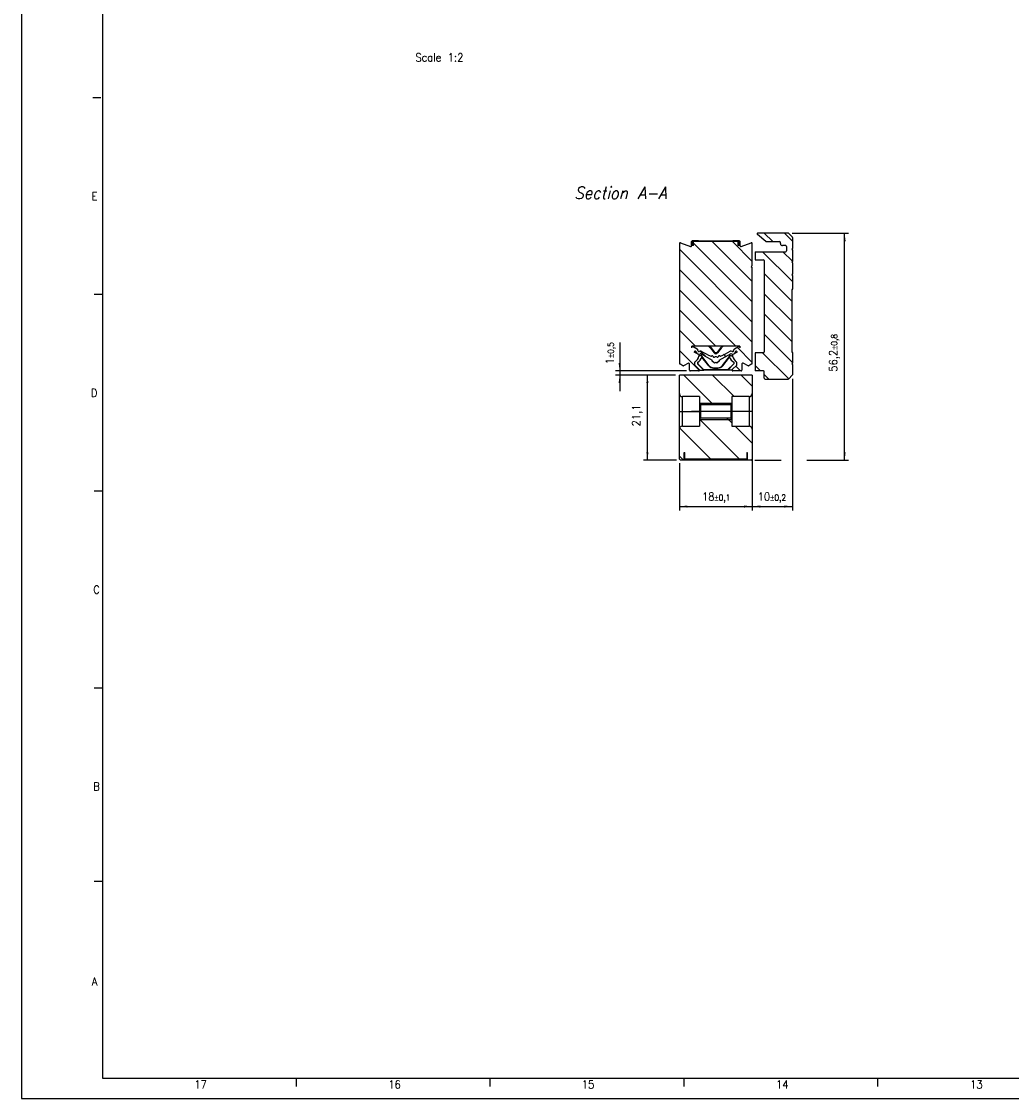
# Model space of a CAD drawing. Header units: millimetres. Extents: x -746 to 556, y -92 to 517.
# Tile 1 of 37: x -746 to -501, y -92 to 174. Entities that reach past the tile are written whole.
import ezdxf

# ---------------------------------------------------------------- set-up
doc = ezdxf.new("R2010")
doc.units = ezdxf.units.MM
doc.linetypes.add('DOT_CENTER', pattern=[14, 12, -1, 0, -1])
doc.layers.add('1', color=7, linetype='Continuous')
doc.styles.add('CONVERTER_11', font='txt.shx', dxfattribs={"width": 0.9, "oblique": 15})
doc.styles.add('CONVERTER_12', font='txt.shx', dxfattribs={"width": 0.9})
doc.dimstyles.new('ME10_DIM_10', dxfattribs={"dimtxt": 2, "dimasz": 2, "dimexe": 1, "dimexo": 1, "dimgap": 1, "dimtad": 1, "dimdsep": 46, "dimtxsty": 'CONVERTER_12', "dimsah": 1, "dimcen": 0.09, "dimclrd": 2, "dimclre": 2, "dimclrt": 2, "dimadec": 0, "dimazin": 0, "dimtol": 1, "dimtp": 0.1, "dimtm": 0.1, "dimtfac": 0.75, "dimtdec": 0, "dimtix": 1, "dimtmove": 0, "dimatfit": 3, "dimfxl": 1, "dimtolj": 1, "dimtzin": 0, "dimarcsym": 0})
doc.dimstyles.new('ME10_DIM_11', dxfattribs={"dimtxt": 2, "dimasz": 2, "dimexe": 1, "dimexo": 1, "dimgap": 1, "dimtad": 1, "dimdsep": 46, "dimtxsty": 'CONVERTER_12', "dimsah": 1, "dimcen": 0.09, "dimclrd": 2, "dimclre": 2, "dimclrt": 2, "dimadec": 0, "dimazin": 0, "dimtol": 1, "dimtp": 0.2, "dimtm": 0.2, "dimtfac": 0.75, "dimtdec": 0, "dimtix": 1, "dimtmove": 0, "dimatfit": 3, "dimfxl": 1, "dimtolj": 1, "dimtzin": 0, "dimarcsym": 0})
doc.dimstyles.new('ME10_DIM_12', dxfattribs={"dimtxt": 2, "dimasz": 2, "dimexe": 1, "dimexo": 1, "dimgap": 1, "dimtad": 1, "dimdsep": 46, "dimtxsty": 'CONVERTER_12', "dimsah": 1, "dimcen": 0.09, "dimclrd": 2, "dimclre": 2, "dimclrt": 2, "dimadec": 0, "dimazin": 0, "dimtol": 1, "dimtp": 0.8, "dimtm": 0.8, "dimtfac": 0.75, "dimtdec": 0, "dimtix": 1, "dimtmove": 0, "dimatfit": 3, "dimfxl": 1, "dimtolj": 1, "dimtzin": 0, "dimarcsym": 0})
doc.dimstyles.new('ME10_DIM_13', dxfattribs={"dimtxt": 2, "dimasz": 2, "dimexe": 1, "dimexo": 1, "dimgap": 1, "dimtad": 1, "dimdsep": 46, "dimtxsty": 'CONVERTER_12', "dimsah": 1, "dimcen": 0.09, "dimclrd": 2, "dimclre": 2, "dimclrt": 2, "dimadec": 0, "dimazin": 0, "dimtfac": 1, "dimtdec": 4, "dimtix": 1, "dimtmove": 0, "dimatfit": 3, "dimfxl": 1, "dimtolj": 1, "dimtzin": 0, "dimarcsym": 0})
doc.dimstyles.new('ME10_DIM_14', dxfattribs={"dimtxt": 2, "dimasz": 2, "dimexe": 1, "dimexo": 1, "dimgap": 1, "dimtad": 1, "dimdsep": 46, "dimtxsty": 'CONVERTER_12', "dimsah": 1, "dimcen": 0.09, "dimclrd": 2, "dimclre": 2, "dimclrt": 2, "dimadec": 0, "dimazin": 0, "dimtol": 1, "dimtp": 0.5, "dimtm": 0.5, "dimtfac": 0.75, "dimtdec": 0, "dimtix": 1, "dimtmove": 0, "dimatfit": 3, "dimfxl": 1, "dimtolj": 1, "dimtzin": 0, "dimarcsym": 0})
pattern_1 = [(-45, (0, 0), (2.5, 2.5), [])]
pattern_2 = [(-45, (0, 0), (3.535534, 3.535534), [])]

# ---------------------------------------------------------------- blocks, each defined once
blk = doc.blocks.new('SOPORTE_SV2-T__1', base_point=(-564.1, 85.75))
at = {"linetype": 'Continuous'}
h = blk.add_hatch(dxfattribs=at)
h.set_pattern_fill('_USER', color=3, scale=3.535534, angle=-45, pattern_type=0)
h.set_pattern_definition(pattern_1)
edge = h.paths.add_edge_path()
edge.add_line((-554.91, 86.69), (-555.79, 85.81))
edge.add_arc((-555.93, 85.95), 0.2, 270, 315, ccw=False)
edge.add_line((-555.93, 85.75), (-561.65, 85.75))
edge.add_arc((-561.65, 85.95), 0.2, 180, 270, ccw=False)
edge.add_line((-561.85, 85.95), (-561.85, 87.55))
edge.add_arc((-562.05, 87.55), 0.2, 0, 90)
edge.add_line((-562.05, 87.75), (-564.1, 87.75))
edge.add_line((-564.1, 87.75), (-564.1, 92.25))
edge.add_line((-564.1, 92.25), (-562.05, 92.25))
edge.add_arc((-562.05, 92.45), 0.2, 270, 360)
edge.add_line((-561.85, 92.45), (-561.85, 115.05))
edge.add_arc((-562.05, 115.05), 0.2, 0, 90)
edge.add_line((-562.05, 115.25), (-564.1, 115.25))
edge.add_line((-564.1, 115.25), (-564.1, 117.25))
edge.add_line((-564.1, 117.25), (-556.55, 117.25))
edge.add_arc((-556.55, 117.45), 0.2, 270, 360)
edge.add_line((-556.35, 117.45), (-556.35, 118.55))
edge.add_arc((-556.55, 118.55), 0.2, 0, 90)
edge.add_line((-556.55, 118.75), (-557.2, 118.75))
edge.add_line((-557.2, 118.75), (-557.35, 118.75))
edge.add_arc((-557.35, 119.25), 0.5, 180, 270, ccw=False)
edge.add_line((-557.85, 119.25), (-557.85, 119.55))
edge.add_arc((-558.05, 119.55), 0.2, 0, 90)
edge.add_line((-558.05, 119.75), (-560.5, 119.75))
edge.add_line((-560.5, 119.75), (-561.37, 119.75))
edge.add_arc((-561.37, 119.95), 0.2, 230, 270, ccw=False)
edge.add_line((-561.5, 119.79), (-563.53, 121.49))
edge.add_arc((-563.4, 121.65), 0.2, 90, 230, ccw=False)
edge.add_line((-563.4, 121.85), (-555.93, 121.85))
edge.add_arc((-555.93, 121.65), 0.2, 45, 90, ccw=False)
edge.add_line((-555.79, 121.79), (-554.91, 120.91))
edge.add_arc((-555.05, 120.76), 0.2, 0, 45, ccw=False)
edge.add_line((-554.85, 120.76), (-554.85, 118.05))
edge.add_line((-554.85, 118.05), (-555.05, 117.85))
edge.add_line((-555.05, 117.85), (-554.85, 117.65))
edge.add_line((-554.85, 117.65), (-554.85, 114.9))
edge.add_line((-554.85, 114.9), (-555.05, 114.7))
edge.add_line((-555.05, 114.7), (-554.85, 114.5))
edge.add_line((-554.85, 114.5), (-554.85, 111.75))
edge.add_line((-554.85, 111.75), (-555.05, 111.55))
edge.add_line((-555.05, 111.55), (-554.85, 111.35))
edge.add_line((-554.85, 111.35), (-554.85, 108.05))
edge.add_line((-554.85, 108.05), (-555.05, 107.85))
edge.add_line((-555.05, 107.85), (-555.05, 92.45))
edge.add_line((-555.05, 92.45), (-554.85, 92.25))
edge.add_line((-554.85, 92.25), (-554.85, 89.75))
edge.add_line((-554.85, 89.75), (-555.05, 89.55))
edge.add_line((-555.05, 89.55), (-554.85, 89.35))
edge.add_line((-554.85, 89.35), (-554.85, 86.83))
edge.add_arc((-555.05, 86.83), 0.2, -45, 0, ccw=False)
at = {"color": 7, "linetype": 'Continuous'}
for p, q in [((-561.5, 119.79), (-563.53, 121.49)), ((-555.93, 121.85), (-563.4, 121.85)), ((-554.91, 120.91), (-555.79, 121.79)), ((-554.85, 120.76), (-554.85, 118.05)), ((-564.1, 117.25), (-556.55, 117.25)), ((-564.1, 117.25), (-564.1, 115.25)), ((-561.37, 119.75), (-560.5, 119.75)), ((-560.5, 119.75), (-558.05, 119.75)), ((-557.85, 119.25), (-557.85, 119.55)), ((-557.2, 118.75), (-557.35, 118.75)), ((-556.55, 118.75), (-557.2, 118.75)), ((-556.35, 118.55), (-556.35, 117.45)), ((-554.85, 118.05), (-555.05, 117.85)), ((-555.05, 117.85), (-554.85, 117.65)), ((-554.85, 117.65), (-554.85, 114.9)), ((-564.1, 115.25), (-562.05, 115.25)), ((-561.85, 115.05), (-561.85, 92.45)), ((-554.85, 114.9), (-555.05, 114.7)), ((-555.05, 114.7), (-554.85, 114.5)), ((-554.85, 114.5), (-554.85, 111.75)), ((-554.85, 111.75), (-555.05, 111.55)), ((-555.05, 111.55), (-554.85, 111.35)), ((-554.85, 111.35), (-554.85, 108.05)), ((-554.85, 108.05), (-555.05, 107.85)), ((-555.05, 107.85), (-555.05, 92.45)), ((-564.1, 92.25), (-564.1, 87.75)), ((-562.05, 92.25), (-564.1, 92.25)), ((-555.05, 92.45), (-554.85, 92.25)), ((-554.85, 92.25), (-554.85, 89.75)), ((-554.85, 89.75), (-555.05, 89.55)), ((-555.05, 89.55), (-554.85, 89.35)), ((-554.85, 89.35), (-554.85, 86.83)), ((-562.05, 87.75), (-564.1, 87.75)), ((-561.85, 85.95), (-561.85, 87.55)), ((-561.65, 85.75), (-555.93, 85.75)), ((-555.79, 85.81), (-554.91, 86.69))]:
    blk.add_line(p, q, dxfattribs=at)
for centre, radius, start, end in [((-563.4, 121.65), 0.2, 90, 230), ((-555.93, 121.65), 0.2, 45, 90), ((-555.05, 120.76), 0.2, 0, 45), ((-561.37, 119.95), 0.2, 230, 270), ((-558.05, 119.55), 0.2, 0, 90), ((-557.35, 119.25), 0.5, 180, 270), ((-556.55, 118.55), 0.2, 0, 90), ((-556.55, 117.45), 0.2, 270, 0), ((-562.05, 115.05), 0.2, 0, 90), ((-562.05, 92.45), 0.2, 270, 0), ((-562.05, 87.55), 0.2, 0, 90), ((-561.65, 85.95), 0.2, 180, 270), ((-555.93, 85.95), 0.2, 270, 315), ((-555.05, 86.83), 0.2, 315, 0)]:
    blk.add_arc(centre, radius, start, end, dxfattribs=at)
blk = doc.blocks.new('CABEZA_ROSCADA_REGLA_SV2-T__2', base_point=(-582.85, 65.65))
at = {"linetype": 'Continuous'}
h = blk.add_hatch(dxfattribs=at)
h.set_pattern_fill('_USER', color=3, scale=5, angle=-45, pattern_type=0)
h.set_pattern_definition(pattern_2)
edge = h.paths.add_edge_path()
edge.add_line((-582.85, 82.15), (-582.85, 86.75))
edge.add_line((-582.85, 86.75), (-564.85, 86.75))
edge.add_line((-564.85, 86.75), (-564.85, 82.15))
edge.add_arc((-565.6, 82.15), 0.75, -90, 0, ccw=False)
edge.add_line((-565.6, 81.4), (-569.85, 81.4))
edge.add_line((-569.85, 81.4), (-569.85, 79.65))
edge.add_line((-569.85, 79.65), (-570.1, 79.4))
edge.add_line((-570.1, 79.4), (-577.6, 79.4))
edge.add_line((-577.6, 79.4), (-577.85, 79.65))
edge.add_line((-577.85, 79.65), (-577.85, 81.4))
edge.add_line((-577.85, 81.4), (-582.1, 81.4))
edge.add_arc((-582.1, 82.15), 0.75, 180, 270, ccw=False)
h = blk.add_hatch(dxfattribs=at)
h.set_pattern_fill('_USER', color=3, scale=5, angle=-45, pattern_type=0)
h.set_pattern_definition(pattern_2)
edge = h.paths.add_edge_path()
edge.add_line((-581.65, 65.65), (-581.65, 67.55))
edge.add_line((-581.65, 67.55), (-581.5, 67.55))
edge.add_line((-581.5, 67.55), (-581.5, 66.05))
edge.add_line((-581.5, 66.05), (-566.2, 66.05))
edge.add_line((-566.2, 66.05), (-566.2, 67.55))
edge.add_line((-566.2, 67.55), (-566.05, 67.55))
edge.add_line((-566.05, 67.55), (-566.05, 65.65))
edge.add_line((-566.05, 65.65), (-565.15, 65.65))
edge.add_line((-565.15, 65.65), (-564.85, 65.95))
edge.add_line((-564.85, 65.95), (-564.85, 73.35))
edge.add_arc((-565.6, 73.35), 0.75, 0, 90)
edge.add_line((-565.6, 74.1), (-569.85, 74.1))
edge.add_line((-569.85, 74.1), (-569.85, 75.85))
edge.add_line((-569.85, 75.85), (-570.1, 76.1))
edge.add_line((-570.1, 76.1), (-577.6, 76.1))
edge.add_line((-577.6, 76.1), (-577.85, 75.85))
edge.add_line((-577.85, 75.85), (-577.85, 74.1))
edge.add_line((-577.85, 74.1), (-582.1, 74.1))
edge.add_arc((-582.1, 73.35), 0.75, 90, 180)
edge.add_line((-582.85, 73.35), (-582.85, 65.95))
edge.add_line((-582.85, 65.95), (-582.55, 65.65))
edge.add_line((-582.55, 65.65), (-581.65, 65.65))
at = {"color": 7, "linetype": 'Continuous'}
for p, q in [((-582.85, 82.15), (-582.85, 86.75)), ((-564.85, 86.75), (-582.85, 86.75)), ((-564.85, 86.75), (-564.85, 82.15)), ((-582.85, 77.75), (-582.85, 82.15)), ((-577.85, 81.4), (-582.1, 81.4)), ((-577.85, 81.4), (-577.85, 79.65)), ((-569.85, 81.4), (-569.85, 79.65)), ((-565.6, 81.4), (-569.85, 81.4)), ((-564.85, 82.15), (-564.85, 77.75)), ((-582.85, 73.35), (-582.85, 77.75)), ((-582.85, 77.75), (-582.1, 77.75)), ((-582.1, 77.75), (-577.85, 77.75)), ((-577.6, 79.4), (-577.85, 79.65)), ((-577.85, 79.65), (-577.85, 77.75)), ((-577.85, 77.75), (-577.85, 75.85)), ((-570.1, 79.4), (-577.6, 79.4)), ((-577.6, 79.4), (-577.6, 76.1)), ((-570.1, 79.4), (-569.85, 79.65)), ((-570.1, 79.4), (-570.1, 76.1)), ((-569.85, 79.65), (-569.85, 77.75)), ((-569.85, 77.75), (-569.85, 75.85)), ((-565.6, 77.75), (-569.85, 77.75)), ((-564.85, 77.75), (-565.6, 77.75)), ((-564.85, 77.75), (-564.85, 73.35)), ((-577.6, 76.1), (-577.85, 75.85)), ((-577.85, 75.85), (-577.85, 74.1)), ((-570.1, 76.1), (-577.6, 76.1)), ((-570.1, 76.1), (-569.85, 75.85)), ((-569.85, 75.85), (-569.85, 74.1)), ((-582.85, 65.95), (-582.85, 73.35)), ((-582.1, 74.1), (-577.85, 74.1)), ((-569.85, 74.1), (-565.6, 74.1)), ((-564.85, 73.35), (-564.85, 65.95)), ((-581.65, 65.65), (-581.65, 67.55)), ((-581.65, 67.55), (-581.5, 67.55)), ((-581.5, 66.05), (-581.5, 67.55)), ((-566.2, 67.55), (-566.2, 66.05)), ((-566.2, 67.55), (-566.05, 67.55)), ((-566.05, 67.55), (-566.05, 65.65)), ((-582.85, 65.95), (-582.55, 65.65)), ((-581.65, 65.65), (-582.55, 65.65)), ((-566.05, 65.65), (-581.65, 65.65)), ((-581.5, 66.05), (-566.2, 66.05)), ((-565.15, 65.65), (-566.05, 65.65)), ((-565.15, 65.65), (-564.85, 65.95))]:
    blk.add_line(p, q, dxfattribs=at)
at = {"color": 3, "linetype": 'Continuous'}
for p, q in [((-582.1, 77.75), (-582.1, 81.4)), ((-565.6, 81.4), (-565.6, 77.75)), ((-582.1, 74.1), (-582.1, 77.75)), ((-565.6, 77.75), (-565.6, 74.1))]:
    blk.add_line(p, q, dxfattribs=at)
at = {"color": 7, "linetype": 'Continuous'}
for centre, start, end in [((-582.1, 82.15), 180, 270), ((-565.6, 82.15), 270, 0), ((-582.1, 73.35), 90, 180), ((-565.6, 73.35), 0, 90)]:
    blk.add_arc(centre, 0.75, start, end, dxfattribs=at)
at = {"layer": '1', "color": 2, "linetype": 'DOT_CENTER'}
blk.add_line((-567.85, 77.75), (-579.85, 77.75), dxfattribs=at)
at = {"layer": '1', "color": 30, "linetype": 'Continuous'}
for p, q in [((-577.85, 79.75), (-569.85, 79.75)), ((-577.85, 75.75), (-569.85, 75.75))]:
    blk.add_line(p, q, dxfattribs=at)
blk = doc.blocks.new('REGLA_SV2-170-T__3', base_point=(-582.85, 87.75))
at = {"linetype": 'Continuous'}
h = blk.add_hatch(dxfattribs=at)
h.set_pattern_fill('_USER', color=3, scale=3.535534, angle=-45, pattern_type=0)
h.set_pattern_definition(pattern_1)
edge = h.paths.add_edge_path()
edge.add_arc((-578.93, 92.43), 0.213, 60, 160, ccw=False)
edge.add_line((-578.83, 92.62), (-578.76, 92.58))
edge.add_arc((-578.86, 92.39), 0.213, -6.3865, 60, ccw=False)
edge.add_arc((-578.37, 92.34), 0.284, 173.6135, 240)
edge.add_line((-578.51, 92.09), (-578.39, 92.02))
edge.add_arc((-578.04, 92.64), 0.709, 240, 295.0938)
edge.add_arc((-577.65, 91.8), 0.213, 60, 115.0938, ccw=False)
edge.add_line((-577.54, 91.99), (-574.65, 90.32))
edge.add_line((-574.65, 90.32), (-574.8, 90.23))
edge.add_line((-574.8, 90.23), (-574.14, 89.69))
edge.add_line((-574.14, 89.69), (-573.85, 89.86))
edge.add_line((-573.85, 89.86), (-573.56, 89.69))
edge.add_line((-573.56, 89.69), (-572.9, 90.23))
edge.add_line((-572.9, 90.23), (-573.05, 90.32))
edge.add_line((-573.05, 90.32), (-570.16, 91.99))
edge.add_arc((-570.05, 91.8), 0.213, 64.9062, 120, ccw=False)
edge.add_arc((-569.66, 92.64), 0.709, 244.9062, 300)
edge.add_line((-569.31, 92.02), (-569.19, 92.09))
edge.add_arc((-569.33, 92.34), 0.284, 300, 366.3865)
edge.add_arc((-568.84, 92.39), 0.213, 120, 186.3865, ccw=False)
edge.add_line((-568.94, 92.58), (-568.87, 92.62))
edge.add_arc((-568.77, 92.43), 0.213, 20, 120, ccw=False)
edge.add_line((-568.57, 92.51), (-568.53, 92.41))
edge.add_line((-568.53, 92.41), (-569.64, 91.82))
edge.add_arc((-569.55, 91.64), 0.2, 118, 190.6035)
edge.add_arc((-567.19, 92.09), 2.6, 190.6035, 195.2344)
edge.add_arc((-567.19, 92.09), 2.6, 195.2344, 234.864)
edge.add_arc((-568.8, 89.8), 0.2, 0, 54.864, ccw=False)
edge.add_line((-568.6, 89.8), (-568.6, 89.34))
edge.add_arc((-568.8, 89.34), 0.2, 315, 360, ccw=False)
edge.add_line((-568.66, 89.19), (-569.76, 88.09))
edge.add_arc((-569.62, 87.95), 0.2, 135, 180)
edge.add_arc((-569.62, 87.95), 0.2, 180, 270)
edge.add_line((-569.62, 87.75), (-567.59, 87.75))
edge.add_arc((-567.59, 87.95), 0.2, 270, 360)
edge.add_line((-567.39, 87.95), (-567.39, 89.46))
edge.add_arc((-567.19, 89.46), 0.2, 65, 180, ccw=False)
edge.add_line((-567.11, 89.64), (-565.85, 89.05))
edge.add_arc((-565.77, 89.24), 0.2, 245, 300)
edge.add_line((-565.67, 89.06), (-564.95, 89.48))
edge.add_arc((-565.05, 89.65), 0.2, 300, 360)
edge.add_line((-564.85, 89.65), (-564.85, 113.35))
edge.add_arc((-564.85, 113.55), 0.2, 90, 270, ccw=False)
edge.add_line((-564.85, 113.75), (-564.85, 119.26))
edge.add_arc((-565.05, 119.26), 0.2, 0, 110)
edge.add_line((-565.12, 119.45), (-567.58, 118.55))
edge.add_arc((-567.65, 118.74), 0.2, 180, 290, ccw=False)
edge.add_line((-567.85, 118.74), (-567.85, 118.75))
edge.add_line((-567.85, 118.75), (-568.1, 118.75))
edge.add_line((-568.1, 118.75), (-568.31, 118.75))
edge.add_line((-568.31, 118.75), (-568.31, 119.75))
edge.add_line((-568.31, 119.75), (-579.39, 119.75))
edge.add_line((-579.39, 119.75), (-579.39, 118.75))
edge.add_line((-579.39, 118.75), (-579.6, 118.75))
edge.add_line((-579.6, 118.75), (-579.85, 118.75))
edge.add_line((-579.85, 118.75), (-579.85, 118.74))
edge.add_arc((-580.05, 118.74), 0.2, 250, 360, ccw=False)
edge.add_line((-580.12, 118.55), (-582.58, 119.45))
edge.add_arc((-582.65, 119.26), 0.2, 70, 180)
edge.add_line((-582.85, 119.26), (-582.85, 89.65))
edge.add_arc((-582.65, 89.65), 0.2, 180, 240)
edge.add_line((-582.75, 89.48), (-582.03, 89.06))
edge.add_arc((-581.93, 89.24), 0.2, 240, 295)
edge.add_line((-581.85, 89.05), (-580.59, 89.64))
edge.add_arc((-580.51, 89.46), 0.2, 0, 115, ccw=False)
edge.add_line((-580.31, 89.46), (-580.31, 87.95))
edge.add_arc((-580.11, 87.95), 0.2, 180, 270)
edge.add_line((-580.11, 87.75), (-578.08, 87.75))
edge.add_arc((-578.08, 87.95), 0.2, 270, 360)
edge.add_arc((-578.08, 87.95), 0.2, 360, 405)
edge.add_line((-577.94, 88.09), (-579.04, 89.19))
edge.add_arc((-578.9, 89.34), 0.2, 180, 225, ccw=False)
edge.add_line((-579.1, 89.34), (-579.1, 89.8))
edge.add_arc((-578.9, 89.8), 0.2, 125.136, 180, ccw=False)
edge.add_arc((-580.51, 92.09), 2.6, 305.136, 344.7656)
edge.add_arc((-580.51, 92.09), 2.6, 344.7656, 349.3965)
edge.add_arc((-578.15, 91.64), 0.2, 349.3965, 422)
edge.add_line((-578.06, 91.82), (-579.17, 92.41))
edge.add_line((-579.17, 92.41), (-579.13, 92.51))
edge = h.paths.add_edge_path(flags=16)
edge.add_line((-575.35, 93.86), (-572.35, 93.86))
edge.add_line((-572.35, 93.86), (-567.9, 93.86))
edge.add_line((-567.9, 93.86), (-567.9, 93.46))
edge.add_line((-567.9, 93.46), (-567.94, 93.65))
edge.add_arc((-568.15, 93.6), 0.213, 13.4637, 120)
edge.add_line((-568.26, 93.79), (-569.25, 93.22))
edge.add_arc((-569.03, 92.85), 0.426, 120, 189.5572)
edge.add_arc((-569.65, 92.75), 0.203, -129.0184, 9.5572, ccw=False)
edge.add_arc((-570.05, 92.26), 0.426, 50.9816, 121.1654)
edge.add_arc((-577.64, 104.81), 14.25, 290.2931, 301.1654, ccw=False)
edge.add_arc((-572.77, 91.65), 0.213, 241.2506, 290.2931, ccw=False)
edge.add_arc((-572.98, 91.28), 0.206, 61.2506, 171.3846)
edge.add_arc((-573.38, 91.34), 0.206, 227.7397, 351.3846, ccw=False)
edge.add_arc((-573.73, 90.97), 0.305, 47.7397, 114.0902)
edge.add_arc((-573.97, 90.97), 0.305, 65.9098, 132.2603)
edge.add_arc((-574.32, 91.34), 0.206, 188.6154, 312.2603, ccw=False)
edge.add_arc((-574.72, 91.28), 0.206, 8.6154, 118.7494)
edge.add_arc((-574.93, 91.65), 0.213, 249.7069, 298.7494, ccw=False)
edge.add_arc((-570.06, 104.81), 14.25, 238.8346, 249.7069, ccw=False)
edge.add_arc((-577.65, 92.26), 0.426, 58.8346, 129.0184)
edge.add_arc((-578.05, 92.75), 0.203, 170.4428, 309.0184, ccw=False)
edge.add_arc((-578.67, 92.85), 0.426, 350.4428, 420)
edge.add_line((-578.45, 93.22), (-579.44, 93.79))
edge.add_arc((-579.55, 93.6), 0.213, 60, 166.5363)
edge.add_line((-579.76, 93.65), (-579.8, 93.46))
edge.add_line((-579.8, 93.46), (-579.8, 93.86))
edge.add_line((-579.8, 93.86), (-575.35, 93.86))
at = {"color": 7, "linetype": 'Continuous'}
for p, q in [((-578.1, 119.95), (-579.65, 119.95)), ((-578.1, 119.95), (-569.6, 119.95)), ((-568.05, 119.95), (-569.6, 119.95)), ((-582.85, 119.26), (-582.85, 89.65)), ((-582.58, 119.45), (-580.12, 118.55)), ((-579.85, 118.75), (-579.85, 119.75)), ((-579.85, 118.74), (-579.85, 118.75)), ((-579.6, 118.75), (-579.85, 118.75)), ((-579.6, 119.75), (-579.39, 119.75)), ((-579.6, 118.75), (-579.6, 119.75)), ((-579.39, 118.75), (-579.6, 118.75)), ((-568.31, 119.75), (-579.39, 119.75)), ((-579.39, 118.75), (-579.39, 119.75)), ((-568.31, 118.75), (-568.31, 119.75)), ((-568.31, 119.75), (-568.1, 119.75)), ((-568.1, 118.75), (-568.31, 118.75)), ((-568.1, 118.75), (-568.1, 119.75)), ((-567.85, 118.75), (-568.1, 118.75)), ((-567.85, 118.75), (-567.85, 119.75)), ((-567.85, 118.74), (-567.85, 118.75)), ((-567.58, 118.55), (-565.12, 119.45)), ((-564.85, 113.75), (-564.85, 119.26)), ((-564.85, 89.65), (-564.85, 113.35)), ((-575.35, 93.86), (-579.8, 93.86)), ((-579.8, 93.46), (-579.8, 93.86)), ((-579.8, 93.46), (-579.76, 93.65)), ((-579.44, 93.79), (-578.45, 93.22)), ((-572.35, 93.86), (-575.35, 93.86)), ((-575.35, 93.86), (-575.1, 93.58)), ((-575.16, 93.38), (-574.24, 92.21)), ((-575.1, 93.58), (-574.24, 92.48)), ((-572.6, 93.58), (-573.46, 92.48)), ((-572.54, 93.38), (-573.46, 92.21)), ((-572.35, 93.86), (-572.6, 93.58)), ((-567.9, 93.86), (-572.35, 93.86)), ((-569.25, 93.22), (-568.26, 93.79)), ((-567.94, 93.65), (-567.9, 93.46)), ((-567.9, 93.86), (-567.9, 93.46)), ((-579.13, 92.51), (-579.17, 92.41)), ((-578.06, 91.82), (-579.17, 92.41)), ((-578.76, 92.58), (-578.83, 92.62)), ((-578.39, 92.02), (-578.51, 92.09)), ((-577.51, 91.58), (-578, 91.4)), ((-577.49, 91.63), (-577.99, 91.45)), ((-574.65, 90.32), (-577.54, 91.99)), ((-577.49, 91.63), (-577.51, 91.58)), ((-577.24, 91.24), (-577.51, 91.58)), ((-575.53, 89.12), (-577.49, 91.63)), ((-575.58, 89.03), (-577.26, 91.18)), ((-570.16, 91.99), (-573.05, 90.32)), ((-572.17, 89.12), (-570.21, 91.63)), ((-572.12, 89.03), (-570.44, 91.18)), ((-570.46, 91.24), (-570.19, 91.58)), ((-570.21, 91.63), (-569.71, 91.45)), ((-570.21, 91.63), (-570.19, 91.58)), ((-570.19, 91.58), (-569.7, 91.4)), ((-568.53, 92.41), (-569.64, 91.82)), ((-569.19, 92.09), (-569.31, 92.02)), ((-568.87, 92.62), (-568.94, 92.58)), ((-568.53, 92.41), (-568.57, 92.51)), ((-582.03, 89.06), (-582.75, 89.48)), ((-580.59, 89.64), (-581.85, 89.05)), ((-580.31, 87.95), (-580.31, 89.46)), ((-579.1, 89.8), (-579.1, 89.34)), ((-579.04, 89.19), (-577.94, 88.09)), ((-578.35, 89.89), (-578.35, 89.5)), ((-578.35, 89.5), (-578.3, 89.52)), ((-578.35, 89.5), (-576.8, 87.95)), ((-578.3, 89.92), (-578.3, 89.52)), ((-578.3, 89.52), (-576.78, 88)), ((-577.88, 87.95), (-576.8, 87.95)), ((-576.8, 87.95), (-576.78, 88)), ((-570.9, 87.95), (-576.8, 87.95)), ((-570.92, 88), (-576.78, 88)), ((-574.8, 90.23), (-574.65, 90.32)), ((-574.14, 89.69), (-574.8, 90.23)), ((-574.39, 88.45), (-573.31, 88.45)), ((-574.35, 88.55), (-573.35, 88.55)), ((-573.85, 89.86), (-574.14, 89.69)), ((-573.56, 89.69), (-573.85, 89.86)), ((-572.9, 90.23), (-573.56, 89.69)), ((-573.05, 90.32), (-572.9, 90.23)), ((-569.4, 89.52), (-570.92, 88)), ((-570.9, 87.95), (-570.92, 88)), ((-569.35, 89.5), (-570.9, 87.95)), ((-569.82, 87.95), (-570.9, 87.95)), ((-569.76, 88.09), (-568.66, 89.19)), ((-569.4, 89.92), (-569.4, 89.52)), ((-569.35, 89.5), (-569.4, 89.52)), ((-569.35, 89.89), (-569.35, 89.5)), ((-568.6, 89.34), (-568.6, 89.8)), ((-567.39, 89.46), (-567.39, 87.95)), ((-565.85, 89.05), (-567.11, 89.64)), ((-564.95, 89.48), (-565.67, 89.06)), ((-578.08, 87.75), (-580.11, 87.75)), ((-567.59, 87.75), (-569.62, 87.75))]:
    blk.add_line(p, q, dxfattribs=at)
at = {"color": 3, "linetype": 'Continuous'}
for p, q in [((-578.1, 119.75), (-578.1, 119.95)), ((-569.6, 119.75), (-569.6, 119.95)), ((-575.16, 93.38), (-575.1, 93.58)), ((-572.54, 93.38), (-572.6, 93.58)), ((-574.24, 92.21), (-574.24, 92.48)), ((-573.46, 92.21), (-573.46, 92.48)), ((-575.53, 89.12), (-575.58, 89.03)), ((-574.35, 88.55), (-574.39, 88.45)), ((-573.35, 88.55), (-573.31, 88.45)), ((-572.17, 89.12), (-572.12, 89.03))]:
    blk.add_line(p, q, dxfattribs=at)
at = {"color": 7, "linetype": 'Continuous'}
for centre, radius, start, end in [((-579.65, 119.75), 0.2, 90, 180), ((-568.05, 119.75), 0.2, 360, 90), ((-582.65, 119.26), 0.2, 70, 180), ((-580.05, 118.74), 0.2, 250, 0), ((-567.65, 118.74), 0.2, 180, 290), ((-565.05, 119.26), 0.2, 0, 110), ((-564.85, 113.55), 0.2, 90, 270), ((-579.55, 93.6), 0.213, 60, 166.5363), ((-577.52, 91.53), 3, 38, 50.9129), ((-570.18, 91.53), 3, 129.0871, 142), ((-568.15, 93.6), 0.213, 13.4637, 120), ((-578.93, 92.43), 0.213, 60, 160), ((-580.51, 92.09), 2.6, 305.136, 344.7656), ((-578.86, 92.39), 0.213, 353.6135, 60), ((-578.37, 92.34), 0.284, 173.6135, 240), ((-578.67, 92.85), 0.426, 350.4428, 60), ((-578.04, 92.64), 0.709, 240, 295.0938), ((-579.6, 92.05), 2.5, 301.3957, 339.5506), ((-578.05, 92.75), 0.203, 170.4428, 309.0184), ((-578.15, 91.64), 0.2, 349.3965, 62), ((-580.51, 92.09), 2.6, 344.7656, 349.3965), ((-577.65, 92.26), 0.426, 58.8346, 129.0184), ((-577.65, 91.8), 0.213, 60, 115.0938), ((-570.06, 104.81), 14.25, 238.8346, 249.7069), ((-579.6, 92.05), 2.5, 339.5506, 340.9699), ((-574.93, 91.65), 0.213, 249.7069, 298.7494), ((-574.72, 91.28), 0.206, 8.6154, 118.7494), ((-574.32, 91.34), 0.206, 188.6154, 312.2603), ((-573.85, 92.79), 0.5, 218, 322), ((-573.85, 92.52), 0.5, 218, 322), ((-573.97, 90.97), 0.305, 65.9098, 132.2603), ((-573.73, 90.97), 0.305, 47.7397, 114.0902), ((-573.38, 91.34), 0.206, 227.7397, 351.3846), ((-572.98, 91.28), 0.206, 61.2506, 171.3846), ((-572.77, 91.65), 0.213, 241.2506, 290.2931), ((-577.64, 104.81), 14.25, 290.2931, 301.1654), ((-568.1, 92.05), 2.5, 199.0301, 200.4494), ((-568.1, 92.05), 2.5, 200.4494, 238.6043), ((-570.05, 92.26), 0.426, 50.9816, 121.1654), ((-570.05, 91.8), 0.213, 64.9062, 120), ((-569.66, 92.64), 0.709, 244.9062, 300), ((-569.65, 92.75), 0.203, 230.9816, 9.5572), ((-569.55, 91.64), 0.2, 118, 190.6035), ((-567.19, 92.09), 2.6, 190.6035, 195.2344), ((-567.19, 92.09), 2.6, 195.2344, 234.864), ((-569.03, 92.85), 0.426, 120, 189.5572), ((-569.33, 92.34), 0.284, 300, 6.3865), ((-568.84, 92.39), 0.213, 120, 186.3865), ((-568.77, 92.43), 0.213, 20, 120), ((-582.65, 89.65), 0.2, 180, 240), ((-581.93, 89.24), 0.2, 240, 295), ((-580.51, 89.46), 0.2, 0, 115), ((-580.11, 87.95), 0.2, 180, 270), ((-578.9, 89.8), 0.2, 125.136, 180), ((-578.9, 89.34), 0.2, 180, 225), ((-579.6, 92.05), 2.5, 300, 301.3957), ((-578.08, 87.95), 0.2, 270, 360), ((-578.08, 87.95), 0.2, 360, 45), ((-574.39, 89.95), 1.5, 218, 270), ((-574.35, 90.05), 1.5, 218, 270), ((-573.35, 90.05), 1.5, 270, 322), ((-573.31, 89.95), 1.5, 270, 322), ((-569.62, 87.95), 0.2, 135, 180), ((-569.62, 87.95), 0.2, 180, 270), ((-568.1, 92.05), 2.5, 238.6043, 240), ((-568.8, 89.8), 0.2, 0, 54.864), ((-568.8, 89.34), 0.2, 315, 0), ((-567.59, 87.95), 0.2, 270, 0), ((-567.19, 89.46), 0.2, 65, 180), ((-565.77, 89.24), 0.2, 245, 300), ((-565.05, 89.65), 0.2, 300, 0)]:
    blk.add_arc(centre, radius, start, end, dxfattribs=at)
blk = doc.blocks.new('REGLA_SV2-170-T__4', base_point=(-582.85, 65.65))
for name, p in [('REGLA_SV2-170-T__3', (-582.85, 87.75)), ('SOPORTE_SV2-T__1', (-564.1, 85.75)), ('CABEZA_ROSCADA_REGLA_SV2-T__2', (-582.85, 65.65))]:
    blk.add_blockref(name, p)
blk = doc.blocks.new('*D77')
at = {"layer": '1', "color": 2, "linetype": 'Continuous'}
for p, q in [((-582.85, 64.95), (-582.85, 53.22)), ((-564.85, 64.95), (-564.85, 53.22)), ((-582.85, 54.22), (-564.85, 54.22))]:
    blk.add_line(p, q, dxfattribs=at)
at = {"layer": '1', "color": 2}
for points in [[(-580.85, 54.48), (-580.85, 53.95), (-582.85, 54.22)], [(-566.85, 53.95), (-566.85, 54.48), (-564.85, 54.22)]]:
    blk.add_solid(points, dxfattribs=at)
at = {"layer": '1', "color": 2, "insert": (-577.24, 55.22), "char_height": 2, "attachment_point": 7, "rotation": 0.0001, "line_spacing_factor": 0.60024, "style": 'CONVERTER_12'}
blk.add_mtext('\\C2;18\\C2;\\H1.5;{\\Fgdt;`}0,1', dxfattribs=at)
blk = doc.blocks.new('*D78')
at = {"layer": '1', "color": 2, "linetype": 'Continuous'}
for p, q in [((-564.85, 85.75), (-564.85, 53.22)), ((-554.85, 85.83), (-554.85, 53.22)), ((-564.85, 54.22), (-554.85, 54.22))]:
    blk.add_line(p, q, dxfattribs=at)
at = {"layer": '1', "color": 2}
for points in [[(-562.85, 54.48), (-562.85, 53.95), (-564.85, 54.22)], [(-556.85, 53.95), (-556.85, 54.48), (-554.85, 54.22)]]:
    blk.add_solid(points, dxfattribs=at)
at = {"layer": '1', "color": 2, "insert": (-563.46, 55.22), "char_height": 2, "attachment_point": 7, "rotation": 0.0001, "line_spacing_factor": 0.60024, "style": 'CONVERTER_12'}
blk.add_mtext('\\C2;10\\C2;\\H1.5;{\\Fgdt;`}0,2', dxfattribs=at)
blk = doc.blocks.new('*D79')
at = {"layer": '1', "color": 2, "linetype": 'Continuous'}
for p, q in [((-554.93, 121.85), (-540.98, 121.85)), ((-541.98, 65.65), (-541.98, 121.85)), ((-564.15, 65.65), (-557.65, 65.65)), ((-551.33, 65.65), (-540.98, 65.65))]:
    blk.add_line(p, q, dxfattribs=at)
at = {"layer": '1', "color": 2}
for points in [[(-541.72, 119.85), (-542.24, 119.85), (-541.98, 121.85)], [(-542.24, 67.65), (-541.72, 67.65), (-541.98, 65.65)]]:
    blk.add_solid(points, dxfattribs=at)
at = {"layer": '1', "color": 2, "insert": (-543.18, 87.57), "char_height": 2, "attachment_point": 7, "rotation": 90, "line_spacing_factor": 0.60024, "style": 'CONVERTER_12'}
blk.add_mtext('\\C2;56,2\\C2;\\H1.5;{\\Fgdt;`}0,8', dxfattribs=at)
blk = doc.blocks.new('*D80')
at = {"layer": '1', "color": 2, "linetype": 'Continuous'}
for p, q in [((-583.85, 86.75), (-591.76, 86.75)), ((-590.76, 65.65), (-590.76, 86.75)), ((-583.55, 65.65), (-591.76, 65.65))]:
    blk.add_line(p, q, dxfattribs=at)
at = {"layer": '1', "color": 2}
for points in [[(-590.5, 84.75), (-591.02, 84.75), (-590.76, 86.75)], [(-591.02, 67.65), (-590.5, 67.65), (-590.76, 65.65)]]:
    blk.add_solid(points, dxfattribs=at)
at = {"layer": '1', "color": 2, "insert": (-591.96, 74.05), "char_height": 2, "attachment_point": 7, "rotation": 90, "line_spacing_factor": 0.60024, "style": 'CONVERTER_12'}
blk.add_mtext('21,1', dxfattribs=at)
blk = doc.blocks.new('*D81')
at = {"layer": '1', "color": 2, "linetype": 'Continuous'}
for p, q in [((-597.62, 94.83), (-597.62, 87.75)), ((-581.11, 87.75), (-598.62, 87.75)), ((-583.85, 86.75), (-598.62, 86.75)), ((-597.62, 87.75), (-597.62, 86.75)), ((-597.62, 86.75), (-597.62, 82.75))]:
    blk.add_line(p, q, dxfattribs=at)
at = {"layer": '1', "color": 2}
for points in [[(-597.89, 89.75), (-597.36, 89.75), (-597.62, 87.75)], [(-597.36, 84.75), (-597.89, 84.75), (-597.62, 86.75)]]:
    blk.add_solid(points, dxfattribs=at)
at = {"layer": '1', "color": 2, "insert": (-598.62, 89.41), "char_height": 2, "attachment_point": 7, "rotation": 90, "line_spacing_factor": 0.60024, "style": 'CONVERTER_12'}
blk.add_mtext('\\C2;1\\C2;\\H1.5;{\\Fgdt;`}0,5', dxfattribs=at)
blk = doc.blocks.new('Iso3', base_point=(-1284.2, 415))
at = {"layer": '1', "color": 2, "insert": (-1284.43, 340.67), "char_height": 4, "attachment_point": 2, "line_spacing_factor": 1.20048, "style": 'CONVERTER_12'}
blk.add_mtext(' \\PScale 1:2', dxfattribs=at)
blk = doc.blocks.new('_A1', base_point=(89.41, -87.22))
at = {"layer": '1', "color": 2, "linetype": 'Continuous'}
for p, q in [((-745.59, 501.78), (-745.59, -92.22)), ((-725.96, 155.32), (-727.96, 155.32)), ((-725.59, 106.65), (-727.59, 106.65)), ((-725.59, 57.98), (-727.59, 57.98)), ((-725.61, 9.32), (-727.61, 9.32)), ((-725.61, -38.55), (-727.61, -38.55)), ((-677.65, -87.26), (-677.65, -89.26)), ((-629.7, -87.26), (-629.7, -89.26)), ((-581.76, -87.26), (-581.76, -89.26)), ((-533.82, -87.26), (-533.82, -89.26)), ((-745.59, -92.22), (94.41, -92.22))]:
    blk.add_line(p, q, dxfattribs=at)
at = {"layer": '1', "color": 7, "linetype": 'Continuous'}
for p, q in [((-725.59, 496.78), (-725.59, -87.22)), ((-725.59, -87.22), (89.41, -87.22))]:
    blk.add_line(p, q, dxfattribs=at)
at = {"layer": '1', "color": 2, "char_height": 2, "attachment_point": 4, "line_spacing_factor": 1.20048, "style": 'CONVERTER_12'}
for s, insert in [('E', (-728.29, 130.98)), ('D', (-728.43, 82.32)), ('C', (-727.83, 33.65)), ('B', (-727.86, -15.02)), ('A', (-728.2, -63.28)), ('17', (-702.86, -88.76)), ('16', (-654.87, -88.76)), ('15', (-606.98, -88.76)), ('14', (-558.93, -88.76)), ('13', (-510.92, -88.76))]:
    blk.add_mtext(s, dxfattribs=dict(at, insert=insert))
blk = doc.blocks.new('A-A__5', base_point=(-568.85, 93.75))
blk.add_blockref('REGLA_SV2-170-T__4', (-582.85, 65.652))
at = {"layer": '1', "color": 7, "insert": (-597.45, 133.302), "char_height": 3, "attachment_point": 2, "line_spacing_factor": 1.20048, "style": 'CONVERTER_11'}
blk.add_mtext('Section A-A', dxfattribs=at)
at = {"layer": '1'}
for base, p1, p2, dimstyle, picture, middle in [((-541.979, 65.652), (-555.933, 121.848), (-565.15, 65.652), 'ME10_DIM_12', '*D79', (-544.079, 92.728)), ((-597.625, 87.752), (-582.85, 86.752), (-580.108, 87.752), 'ME10_DIM_14', '*D81', (-599.625, 92.12)), ((-590.76, 65.652), (-582.85, 86.752), (-582.55, 65.652), 'ME10_DIM_13', '*D80', (-592.86, 76.202))]:
    dim = blk.add_linear_dim(base=base, p1=p1, p2=p2, angle=90, dimstyle=dimstyle, dxfattribs=at)
    dim.commit()
    dim.dimension.update_dxf_attribs({"geometry": picture, "text_midpoint": middle, "text_rotation": 90})
for base, p1, p2, dimstyle, picture, middle in [((-564.85, 54.217), (-554.85, 86.83), (-564.85, 86.752), 'ME10_DIM_11', '*D78', (-559.85, 56.217)), ((-582.85, 54.217), (-564.85, 65.952), (-582.85, 65.952), 'ME10_DIM_10', '*D77', (-573.85, 56.217))]:
    dim = blk.add_linear_dim(base=base, p1=p1, p2=p2, dimstyle=dimstyle, dxfattribs=at)
    dim.commit()
    dim.dimension.update_dxf_attribs({"geometry": picture, "text_midpoint": middle, "text_rotation": 0.00014})

msp = doc.modelspace()

# ---------------------------------------------------------------- block references
for name, p in [('_A1', (89.41, -87.22)), ('A-A__5', (-568.85, 93.75))]:
    msp.add_blockref(name, p)
at = {"xscale": 0.5, "yscale": 0.5, "zscale": 0.5}
msp.add_blockref('Iso3', (-642.1, 207.5), dxfattribs=at)

doc.saveas('drawing.dxf')
